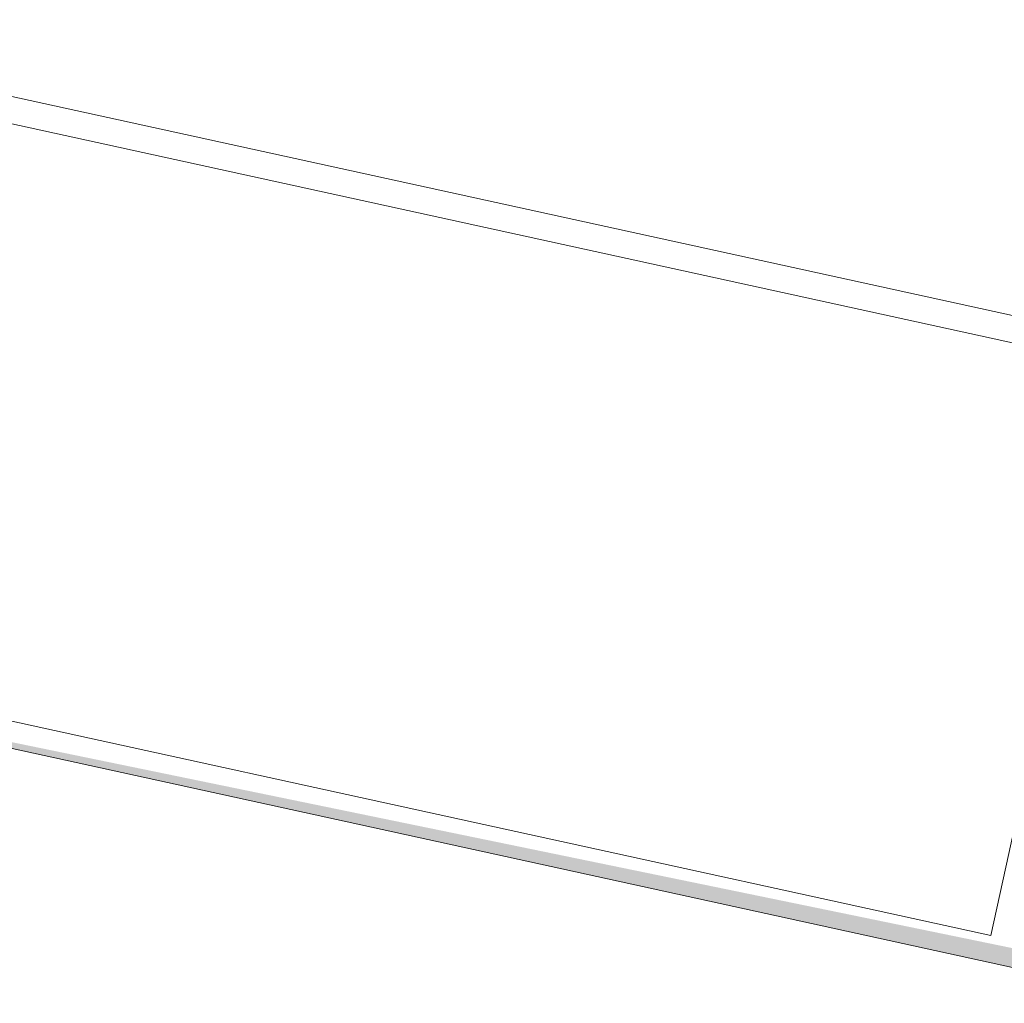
# Model space of a CAD drawing. Header units: metres. Extents: x 233012 to 233264, y 553571 to 554014.
# Tile 153 of 256: x 233198.0371 to 233198.1144, y 553808.052 to 553808.1292. Entities that reach past the tile are written whole.
import ezdxf

# ---------------------------------------------------------------- set-up
doc = ezdxf.new("R2010")
doc.units = ezdxf.units.M
doc.layers.add('A-NL$1A_detailuitwerking', color=252, linetype='Continuous', lineweight=5)
doc.layers.add('A-NL30_stijlen_dorpels-pui', color=252, linetype='Continuous', lineweight=5)

# ---------------------------------------------------------------- blocks, each defined once
blk = doc.blocks.new('Rectangular Mullion - vliesgevelprofiel_gen_bxh200x50-V58-01_Situatie')
at = {"layer": 'A-NL30_stijlen_dorpels-pui'}
h = blk.add_hatch(color=256, dxfattribs=at)
h.paths.add_polyline_path([(-0.025, 0.0408), (-0.0235, 0.0538), (-0.025, 0.1735)])
h.paths.add_polyline_path([(0.0229, 0.1692), (0.0235, 0.175), (-0.0229, 0.1692)])
at = {"layer": 'A-NL$1A_detailuitwerking'}
for p, q in [((-0.025, 0.1735), (-0.025, 0.0408)), ((0.025, 0.0408), (0.025, 0.1735)), ((-0.0229, 0.0561), (-0.0229, 0.1692)), ((0.0229, 0.1692), (0.0229, 0.0561)), ((0.0229, 0.0561), (-0.0229, 0.0561))]:
    blk.add_line(p, q, dxfattribs=at)

msp = doc.modelspace()

# ---------------------------------------------------------------- block references
at = {"layer": 'A-NL30_stijlen_dorpels-pui', "rotation": 77.656729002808}
msp.add_blockref('Rectangular Mullion - vliesgevelprofiel_gen_bxh200x50-V58-01_Situatie', (233198.173079, 553808.067681), dxfattribs=at)

doc.saveas('drawing.dxf')
